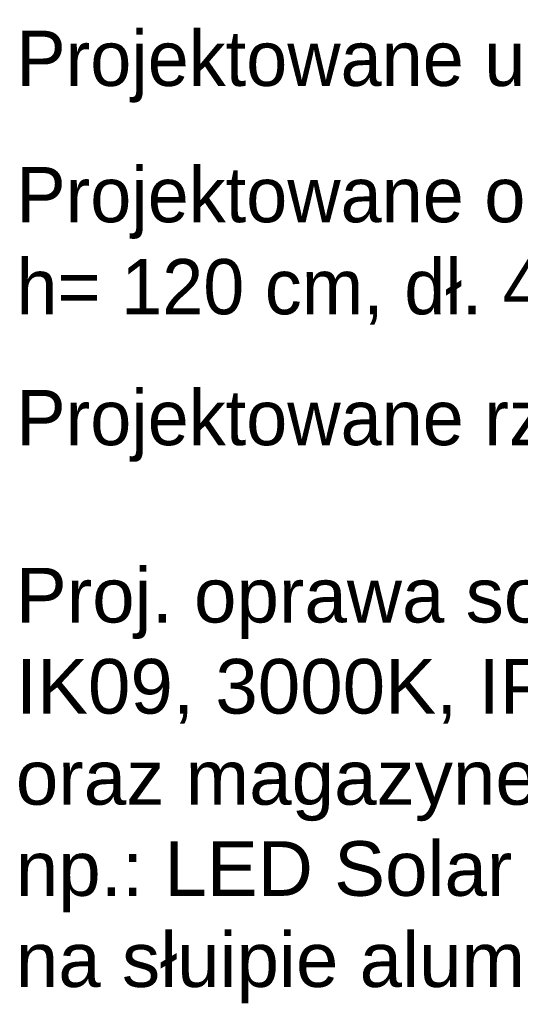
# Model space of a CAD drawing. Extents: x 5477758 to 5478338, y 5918274 to 5918502.
# Tile 152 of 155: x 5478309 to 5478318, y 5918379 to 5918396. Entities that reach past the tile are written whole.
import ezdxf

# ---------------------------------------------------------------- set-up
doc = ezdxf.new("R2010")
doc.units = 0
doc.layers.add('New_ZZ_legenda_Pen_No__1', color=7, linetype='CONTINUOUS', lineweight=18)
doc.layers.add('Teksty ramka', color=7, linetype='CONTINUOUS', lineweight=9)
doc.styles.add('GENERATED_STYLE_2', font='txt')
doc.styles.add('Style-Arial', font='arial.ttf')

msp = doc.modelspace()

# ---------------------------------------------------------------- texts
at = {"layer": 'New_ZZ_legenda_Pen_No__1', "linetype": 'Continuous', "char_height": 1, "attachment_point": 1, "rotation": 359.9974, "style": 'GENERATED_STYLE_2'}
for s, insert in [('{\\A1;Projektowane urządzenia rekreacyjne}', (5478309.213, 5918396.258)), ('{\\A1;Projektowane ogrodzenie panelowe\\P\\C0;h= 120 cm, dł. 49 m }', (5478309.213, 5918393.789)), ('{\\A1;Projektowane rzędne terenu}', (5478309.213, 5918389.751))]:
    msp.add_mtext(s, dxfattribs=dict(at, insert=insert))
at = {"layer": 'Teksty ramka', "insert": (5478309.202, 5918386.529), "char_height": 0.99, "width": 31.14568, "attachment_point": 1, "style": 'Style-Arial'}
msp.add_mtext('Proj. oprawa solarna 30W, 4800lm\\PIK09, 3000K, IP66 z zintegorwanymi panelami oraz magazynem energii \\Pnp.: LED Solar 4800lm 30W NeoVentino\\Pna słuipie aluminiowym H-4,5m', dxfattribs=at)

doc.saveas('drawing.dxf')
